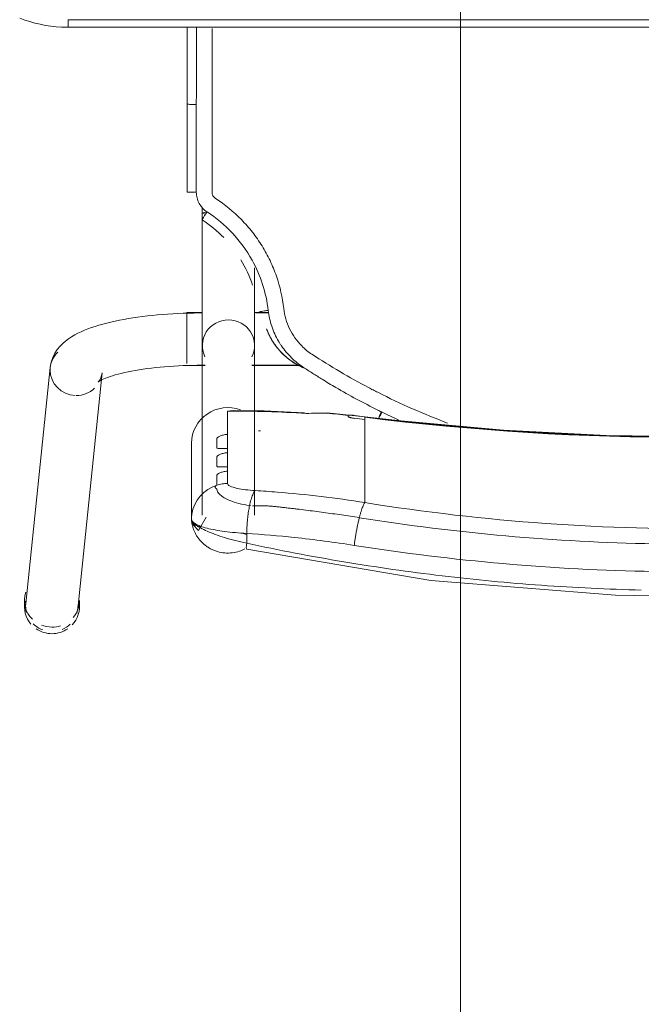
# Model space of a CAD drawing. Header units: metres. Extents: x 1.7 to 42.3, y -72.9 to -47.6.
# Tile 61 of 216: x 5.841 to 6.087, y -62.512 to -62.122. Entities that reach past the tile are written whole.
import ezdxf

# ---------------------------------------------------------------- set-up
doc = ezdxf.new("R2010")
doc.units = ezdxf.units.M
doc.layers.add('G-ANNO-SYMB', color=7, linetype='Continuous', lineweight=9)
doc.layers.add('I-FURN', color=7, linetype='Continuous', lineweight=18)

# ---------------------------------------------------------------- blocks, each defined once
blk = doc.blocks.new('ConjuntoParaAlunoTamanho6 - CJA06_ConjuntoParaAlunoTamanho6-V22-2PAV - FRIGORÍFICA')
at = {"layer": 'I-FURN', "color": 253, "true_color": 0xaaaaaa}
for p, q in [((0.24321, 0.29526), (0.23354, 0.20182)), ((0.24254, 0.29456), (0.24254, 0.29197)), ((0.25413, 0.19969), (0.2638, 0.29312)), ((0.2643, 0.29197), (0.2643, 0.29456)), ((0.17315, 0.25812), (0.17315, 0.19097)), ((0.19385, 0.19097), (0.19385, 0.25812)), ((0.1981, 0.22964), (0.1981, 0.25969)), ((0.17457, 0.25441), (0.17513, 0.25435)), ((0.1959, 0.25221), (0.19685, 0.25395)), ((0.19685, 0.25395), (0.19754, 0.2558)), ((0.12943, 0.2438), (0.12943, 0.25317)), ((0.19471, 0.25062), (0.1959, 0.25221)), ((0.12943, 0.24214), (0.12943, 0.2438)), ((0.12943, 0.24214), (0.12943, 0.23653)), ((0.18386, 0.23904), (0.18386, 0.24073)), ((0.12943, 0.23653), (0.12943, 0.23486)), ((0.12943, 0.23486), (0.12943, 0.22925)), ((0.18386, 0.23176), (0.18386, 0.23345)), ((0.12943, 0.22759), (0.12943, 0.22925)), ((0.12943, 0.22759), (0.12943, 0.22197)), ((0.18386, 0.21701), (0.18386, 0.22617)), ((0.12943, 0.22031), (0.12943, 0.22197)), ((0.12946, 0.21915), (0.14434, 0.21757)), ((0.17944, 0.21689), (0.18173, 0.21678)), ((0.17429, 0.19894), (0.15474, 0.19894)), ((0.2, 0.19894), (0.19271, 0.19894)), ((0.17429, 0.19879), (0.15494, 0.19879)), ((0.19385, 0.19879), (0.19271, 0.19879)), ((0.19385, 0.19845), (0.19385, 0.19879)), ((0.19385, 0.19764), (0.19385, 0.19845)), ((0.2, 0.1938), (0.2, 0.19814)), ((0.19385, 0.1916), (0.19385, 0.19367)), ((0.2, 0.18573), (0.2, 0.19364)), ((0.19385, 0.18582), (0.19385, 0.18688)), ((0.19385, 0.18371), (0.19385, 0.18582)), ((0.2, 0.17794), (0.2, 0.1856)), ((0.19385, 0.17809), (0.19385, 0.18059)), ((0.16757, 0.17809), (0.17268, 0.17809)), ((0.1676, 0.17794), (0.17323, 0.17794)), ((0.19377, 0.17794), (0.2, 0.17794)), ((0.19385, 0.13604), (0.19385, 0.13857)), ((0.19983, 0.13021), (0.19982, 0.0953)), ((0.19982, 0.06497), (0.19982, 0.0953)), ((0.247, 0.06497), (-0.247, 0.06497)), ((0.247, 0.06497), (-0.247, 0.06497)), ((0.247, 0.06497), (0.247, 0.06197))]:
    blk.add_line(p, q, dxfattribs=at)
at = {"layer": 'I-FURN', "color": 253, "true_color": 0xaaaaaa, "flags": 128}
for points in [[(0.17623, 0.27161), (0.10331, 0.28398), (0.03018, 0.28985), (0.0001, 0.2904)], [(0.17627, 0.2654), (0.17627, 0.26637), (0.17627, 0.26734), (0.17627, 0.26831), (0.17627, 0.26928)], [(0.1981, 0.25971), (0.19792, 0.26092), (0.19739, 0.26208), (0.1954, 0.2642), (0.19227, 0.25896)], [(0.19754, 0.2558), (0.19796, 0.25773), (0.19808, 0.25899)], [(0.1981, 0.25899), (0.1981, 0.2522), (0.1981, 0.24468)], [(0.1981, 0.22964), (0.1981, 0.23715), (0.1981, 0.24467), (0.1981, 0.25218), (0.1981, 0.25899)], [(0.19172, 0.24799), (0.19331, 0.2492), (0.19471, 0.25062)], [(0.1881, 0.24628), (0.18997, 0.24701), (0.19172, 0.24799)], [(0.1881, 0.24628), (0.1881, 0.24532), (0.1881, 0.24435), (0.1881, 0.24339), (0.1881, 0.24243)], [(0.18386, 0.24073), (0.18386, 0.24195), (0.18386, 0.24317), (0.18386, 0.24439), (0.18386, 0.24561)], [(0.18386, 0.23345), (0.18386, 0.23485), (0.18386, 0.23624), (0.18386, 0.23764), (0.18386, 0.23904)], [(0.1881, 0.23868), (0.1881, 0.2378), (0.1881, 0.23692), (0.1881, 0.23603), (0.1881, 0.23515)], [(0.18386, 0.22617), (0.18386, 0.22757), (0.18386, 0.22897), (0.18386, 0.23036), (0.18386, 0.23176)], [(0.1881, 0.23141), (0.1881, 0.23052), (0.1881, 0.22964), (0.1881, 0.22876), (0.1881, 0.22787)], [(-0.12926, 0.21915), (-0.08865, 0.22342), (-0.0479, 0.2261), (-0.00707, 0.22717), (0.03376, 0.22666), (0.07455, 0.22454), (0.11521, 0.22083), (0.12946, 0.21915)], [(0.12943, 0.21937), (0.12943, 0.21961), (0.12943, 0.21984), (0.12943, 0.22007), (0.12943, 0.22031)], [(0.1361, 0.21901), (0.1361, 0.21893), (0.1361, 0.21886), (0.1361, 0.21878), (0.1361, 0.2187)], [(0.15351, 0.21761), (0.16928, 0.2169), (0.18131, 0.21677)], [(0.18173, 0.21678), (0.18279, 0.21686), (0.18386, 0.21701)], [(0.23507, 0.20536), (0.23501, 0.20531), (0.23482, 0.20518), (0.23451, 0.20499), (0.23408, 0.20476), (0.23355, 0.20449), (0.23291, 0.2042), (0.23217, 0.20389), (0.23133, 0.20358), (0.23041, 0.20326), (0.22941, 0.20294), (0.22832, 0.20262), (0.22717, 0.2023), (0.22594, 0.20199), (0.22464, 0.20169), (0.22328, 0.2014), (0.22186, 0.20112), (0.22039, 0.20086), (0.21886, 0.2006), (0.21729, 0.20036), (0.21567, 0.20014), (0.214, 0.19993), (0.2123, 0.19973), (0.21057, 0.19956), (0.2088, 0.1994), (0.207, 0.19926), (0.20518, 0.19913), (0.20334, 0.19903), (0.20148, 0.19894), (0.19961, 0.19888), (0.19772, 0.19883), (0.19583, 0.1988), (0.19394, 0.19879), (0.19385, 0.19879)], [(0.23354, 0.20182), (0.23373, 0.20287), (0.23403, 0.20376), (0.23437, 0.20445), (0.23469, 0.20492), (0.23492, 0.20521), (0.23505, 0.20534), (0.23507, 0.20536)], [(0.25413, 0.19969), (0.25375, 0.19762), (0.25311, 0.19572), (0.25226, 0.19403), (0.25129, 0.19256), (0.25023, 0.19128), (0.24913, 0.19017), (0.24799, 0.18919), (0.24683, 0.18832), (0.24563, 0.18753), (0.24441, 0.18681), (0.24316, 0.18615), (0.24188, 0.18553), (0.24055, 0.18496), (0.23919, 0.18441), (0.23778, 0.1839), (0.23633, 0.18341), (0.23483, 0.18295), (0.2333, 0.18251), (0.23171, 0.1821), (0.23008, 0.1817), (0.22841, 0.18133), (0.2267, 0.18098), (0.22495, 0.18064), (0.22315, 0.18033), (0.22132, 0.18004), (0.21946, 0.17976), (0.21756, 0.17951), (0.21562, 0.17928), (0.21366, 0.17906), (0.21168, 0.17887), (0.20967, 0.1787), (0.20763, 0.17855), (0.20558, 0.17842), (0.20352, 0.17831), (0.20144, 0.17823), (0.19935, 0.17816), (0.19725, 0.17811), (0.19515, 0.17809), (0.19385, 0.17809)], [(0.17315, 0.16015), (0.17315, 0.162), (0.17315, 0.16382), (0.17315, 0.1656), (0.17315, 0.16735), (0.17315, 0.16905), (0.17315, 0.17071), (0.17315, 0.17233), (0.17315, 0.1739), (0.17315, 0.17541), (0.17315, 0.17687), (0.17315, 0.17828), (0.17315, 0.17963), (0.17315, 0.18092), (0.17315, 0.18215), (0.17315, 0.18331), (0.17315, 0.18441), (0.17315, 0.18544), (0.17315, 0.1864), (0.17315, 0.18729), (0.17315, 0.1881), (0.17315, 0.18885), (0.17315, 0.18951), (0.17315, 0.19011), (0.17315, 0.19062), (0.17315, 0.19097)], [(0.19385, 0.19097), (0.19385, 0.19051), (0.19385, 0.18998), (0.19385, 0.18937), (0.19385, 0.18869), (0.19385, 0.18793), (0.19385, 0.1871), (0.19385, 0.18619), (0.19385, 0.18522), (0.19385, 0.18417), (0.19385, 0.18306), (0.19385, 0.18188), (0.19385, 0.18064), (0.19385, 0.17934), (0.19385, 0.17798), (0.19385, 0.17656), (0.19385, 0.17508), (0.19385, 0.17355), (0.19385, 0.17198), (0.19385, 0.17035), (0.19385, 0.16868), (0.19385, 0.16696), (0.19385, 0.16521), (0.19385, 0.16342), (0.19385, 0.16159), (0.19385, 0.15974), (0.19385, 0.15785), (0.19385, 0.15594), (0.19385, 0.15401), (0.19385, 0.15206), (0.19385, 0.15009), (0.19385, 0.14811), (0.19385, 0.14612), (0.19385, 0.14413), (0.19385, 0.14213), (0.19385, 0.14013), (0.19385, 0.13857)], [(0.16841, 0.18432), (0.16841, 0.18434), (0.16841, 0.18435), (0.16841, 0.18437), (0.16841, 0.18438)], [(0.19623, 0.13025), (0.19623, 0.12639), (0.19623, 0.12254), (0.19623, 0.11868), (0.19623, 0.11483), (0.19623, 0.11097), (0.19623, 0.10712), (0.19623, 0.10327), (0.19623, 0.09941), (0.19623, 0.09556)], [(0.2662, 0.06136), (0.26421, 0.06209), (0.2622, 0.06274), (0.26015, 0.06331), (0.25809, 0.06379), (0.25601, 0.0642), (0.25391, 0.06451), (0.25181, 0.06475), (0.24969, 0.0649), (0.24757, 0.06496), (0.247, 0.06497)], [(0.247, 0.06197), (0.1235, 0.06197), (0, 0.06197), (-0.1235, 0.06197), (-0.247, 0.06197)], [(-0.247, 0.06197), (-0.1235, 0.06197), (0, 0.06197), (0.1235, 0.06197), (0.247, 0.06197)]]:
    blk.add_lwpolyline(points, dxfattribs=at)
at = {"layer": 'I-FURN', "color": 253, "true_color": 0xaaaaaa}
for centre, major_axis, ratio, start_param, end_param in [((0.25342, 0.29456), (0.01088, 0), 0.965926, 1.570796, 2.182166), ((0.25342, 0.29456), (-0.01088, 0), 0.965926, 4.098128, 4.712389), ((0.25342, 0.29456), (0.01088, 0), 0.965926, 2.404321, 3.312013), ((0.25351, 0.29419), (-0.01029, 0.00107), 0.967158, 5.223081, 5.597593), ((0.25342, 0.29197), (0.01088, 0), 0.965926, 1.581694, 1.883969), ((0.25342, 0.29197), (0.01088, 0), 0.965926, 1.176355, 1.570796), ((0.25351, 0.29419), (-0.01029, 0.00107), 0.967158, 4.026797, 4.46746), ((0.25342, 0.29456), (0.01088, 0), 0.965926, 6.052088, 6.985956), ((0.25342, 0.29197), (0.01088, 0), 0.965926, 2.446266, 3.141593), ((0.25351, 0.29419), (-0.01029, 0.00107), 0.967158, 6.102343, 6.382991), ((0.25342, 0.29197), (0.01088, 0), 0.965926, 5.959867, 7.062609), ((0.25351, 0.29419), (-0.01029, 0.00107), 0.967158, 3.141593, 3.502975), ((0.0001, -0.77117), (1.0209, 0), 0.978148, 1.443771, 1.697822), ((0.0001, -0.77159), (1.0211, 0), 0.978148, 1.443771, 1.697822), ((0.1837, 0.22964), (0.0144, 0), 0.978148, 4.362105, 6.283185), ((0.17947, 0.60128), (0.385, 0), 0.978148, 4.689765, 4.691852), ((0.17947, 0.60356), (0.395, 0), 0.978148, 4.585364, 4.595996), ((0.17947, 0.60221), (0.3948, 0), 0.978148, 4.585364, 4.595936), ((0.17947, 0.60263), (0.395, 0), 0.978148, 4.602237, 4.623287), ((0.14521, 0.22754), (0.00087, 0.00996), 0.018501, 2.93296, 3.325659), ((0.17947, 0.60336), (0.395, 0), 0.978148, 4.644485, 4.723499), ((0.24383, 0.20075), (-0.01029, 0.00107), 0.967158, 4.812195, 5.597593), ((0.24383, 0.20075), (-0.01029, 0.00107), 0.967158, 3.241398, 4.776807), ((0.24383, 0.20075), (-0.01029, 0.00107), 0.967158, 2.456, 3.241398), ((0.1835, 0.19097), (0.01035, 0), 0.978148, 2.686587, 4.712389), ((0.1835, 0.19097), (0.01035, 0), 0.978148, 4.712389, 6.738191), ((0.1835, 0.13857), (0.01035, 0), 0.069756, 5.759587, 6.776353)]:
    blk.add_ellipse(centre, major_axis=major_axis, ratio=ratio, start_param=start_param, end_param=end_param, dxfattribs=at)
for points in [[(0.0595, 0.28591), (0.04633, 0.28685), (0.03313, 0.28747), (0.01992, 0.28779)], [(0.07921, 0.28427), (0.07265, 0.28489), (0.06608, 0.28544), (0.0595, 0.28591)], [(0.09885, 0.28217), (0.09232, 0.28294), (0.08577, 0.28365), (0.07921, 0.28427)], [(0.11839, 0.27961), (0.11189, 0.28054), (0.10538, 0.28139), (0.09885, 0.28217)], [(0.13782, 0.27661), (0.13136, 0.27768), (0.12489, 0.27868), (0.11839, 0.27961)], [(0.15712, 0.27316), (0.15071, 0.27438), (0.14427, 0.27553), (0.13782, 0.27661)], [(0.17627, 0.26928), (0.16991, 0.27065), (0.16353, 0.27194), (0.15712, 0.27316)], [(0.13164, 0.25914), (0.13175, 0.25959), (0.13198, 0.26053), (0.13231, 0.26203), (0.13262, 0.26359), (0.13292, 0.2652), (0.1332, 0.26684), (0.13344, 0.26848), (0.13359, 0.26956), (0.13366, 0.2701)], [(0.17627, 0.26928), (0.17633, 0.26966), (0.17642, 0.27037), (0.17644, 0.2712), (0.17636, 0.27149), (0.1763, 0.27156)], [(0.17513, 0.25435), (0.1752, 0.25471), (0.17534, 0.25544), (0.17553, 0.25659), (0.17571, 0.25778), (0.17586, 0.25902), (0.17599, 0.26028), (0.1761, 0.26156), (0.17618, 0.26285), (0.17624, 0.26413), (0.17626, 0.26498), (0.17627, 0.2654)], [(0.1981, 0.25969), (0.1981, 0.26035), (0.19703, 0.26165), (0.19239, 0.26338), (0.18523, 0.2647), (0.17934, 0.26523), (0.17627, 0.2654)], [(0.17811, 0.26528), (0.17751, 0.26545), (0.1769, 0.26561), (0.17629, 0.26577)], [(0.12943, 0.25317), (0.12952, 0.25327), (0.1297, 0.25353), (0.13, 0.25409), (0.13031, 0.25481), (0.13064, 0.25568), (0.13097, 0.2567), (0.1313, 0.25786), (0.13153, 0.2587), (0.13164, 0.25914)], [(0.17285, 0.2484), (0.17297, 0.2485), (0.1732, 0.24877), (0.17355, 0.24934), (0.17389, 0.25006), (0.17423, 0.25093), (0.17455, 0.25195), (0.17485, 0.25308), (0.17504, 0.25392), (0.17513, 0.25435)], [(0.18386, 0.24561), (0.18422, 0.24561), (0.18494, 0.24565), (0.18601, 0.24578), (0.18707, 0.24599), (0.18776, 0.24617), (0.1881, 0.24628)], [(0.12434, 0.2095), (0.11529, 0.21408), (0.10607, 0.21814), (0.09666, 0.22168)], [(0.11594, 0.2205), (0.11821, 0.21947), (0.12046, 0.21841), (0.1227, 0.21732)], [(0.1227, 0.21732), (0.12291, 0.21776), (0.12336, 0.21866), (0.12377, 0.21945), (0.12395, 0.2198)], [(0.12395, 0.21936), (0.12377, 0.21898), (0.12356, 0.21856), (0.12335, 0.21813)], [(0.1336, 0.21981), (0.13377, 0.21979), (0.1341, 0.21974), (0.13456, 0.21967), (0.13499, 0.21957), (0.13538, 0.21946), (0.13569, 0.21935), (0.13593, 0.21923), (0.13606, 0.21912), (0.1361, 0.21905), (0.1361, 0.21901)], [(0.1361, 0.2187), (0.1361, 0.21868), (0.13609, 0.21865), (0.13607, 0.21862), (0.13605, 0.2186)], [(0.12436, 0.21651), (0.12408, 0.21665), (0.12353, 0.21692), (0.12297, 0.21719), (0.1227, 0.21732)], [(0.12334, 0.21813), (0.12319, 0.21783), (0.12304, 0.21753), (0.12289, 0.21723)], [(0.14098, 0.20758), (0.13826, 0.20916), (0.13276, 0.21224), (0.12717, 0.21512), (0.12436, 0.21651)], [(0.14432, 0.21779), (0.14576, 0.21776), (0.1486, 0.21775), (0.15133, 0.21782), (0.15267, 0.21788)], [(0.15267, 0.21788), (0.1532, 0.21758), (0.15369, 0.21752), (0.15417, 0.21772)], [(0.12798, 0.20762), (0.12738, 0.20794), (0.12617, 0.20857), (0.12495, 0.20919), (0.12434, 0.2095)], [(0.1504, 0.19445), (0.14673, 0.19684), (0.13935, 0.20142), (0.13181, 0.20561), (0.12798, 0.20762)], [(0.14635, 0.20432), (0.14546, 0.20487), (0.14368, 0.20597), (0.14188, 0.20704), (0.14098, 0.20758)], [(0.15378, 0.19963), (0.15256, 0.20043), (0.1501, 0.202), (0.14762, 0.20355), (0.14638, 0.20431)], [(0.15863, 0.1971), (0.15703, 0.19822), (0.15531, 0.19916), (0.1535, 0.1999)], [(0.15374, 0.19972), (0.15472, 0.19931), (0.15575, 0.19881), (0.1568, 0.1982)], [(0.1625, 0.1911), (0.16134, 0.1928), (0.15869, 0.19594), (0.1555, 0.19851), (0.15378, 0.19963)], [(0.15448, 0.19112), (0.15386, 0.19174), (0.15256, 0.19292), (0.15114, 0.19396), (0.1504, 0.19445)], [(0.16156, 0.17636), (0.16124, 0.17915), (0.15968, 0.18454), (0.15645, 0.18912), (0.15448, 0.19112)], [(0.16371, 0.18924), (0.16352, 0.18955), (0.16313, 0.19018), (0.16271, 0.1908), (0.1625, 0.1911)], [(0.16774, 0.17706), (0.1675, 0.1792), (0.16656, 0.18343), (0.16479, 0.18738), (0.16371, 0.18924)], [(0.16501, 0.19076), (0.16537, 0.19026), (0.16604, 0.18925), (0.16695, 0.18767), (0.16775, 0.18603), (0.1682, 0.1849), (0.16841, 0.18432)], [(0.17146, 0.1778), (0.17147, 0.17776), (0.17128, 0.17766), (0.17046, 0.17746), (0.16921, 0.17725), (0.16823, 0.17712), (0.16774, 0.17706)], [(0.1786, 0.15703), (0.17667, 0.16018), (0.1751, 0.16355), (0.1739, 0.16704)], [(0.19391, 0.14119), (0.19084, 0.14321), (0.18795, 0.1456), (0.18537, 0.14827)], [(0.19199, 0.13805), (0.19225, 0.13846), (0.19278, 0.13928), (0.19344, 0.14033), (0.19385, 0.14103), (0.19393, 0.14119), (0.19391, 0.14119)], [(0.19623, 0.13025), (0.19622, 0.13104), (0.19604, 0.13255), (0.19519, 0.13473), (0.19383, 0.13663), (0.19265, 0.13762), (0.19199, 0.13805)], [(0.19, 0.13025), (0.19, 0.1305), (0.18994, 0.13099), (0.18966, 0.1317), (0.18922, 0.13231), (0.18884, 0.13263), (0.18863, 0.13277)], [(0.19, 0.09555), (0.19, 0.09868), (0.19, 0.10482), (0.19, 0.11314), (0.19, 0.12173), (0.19, 0.1274), (0.19, 0.13025)], [(0.19982, 0.1302), (0.19984, 0.13021), (0.19969, 0.13022), (0.19891, 0.13024), (0.1977, 0.13025), (0.19672, 0.13025), (0.19623, 0.13025)], [(0.19982, 0.1302), (0.19982, 0.12729), (0.19982, 0.12438), (0.19982, 0.12147)], [(0.19982, 0.09529), (0.19982, 0.1011), (0.19982, 0.11273), (0.19982, 0.12438), (0.19982, 0.1302)], [(0.19982, 0.11273), (0.19982, 0.10691), (0.19982, 0.1011), (0.19982, 0.09528)], [(0.19623, 0.09556), (0.19662, 0.09556), (0.19701, 0.09556), (0.19738, 0.09555)], [(0.19738, 0.09555), (0.19775, 0.09554), (0.1981, 0.09553), (0.19841, 0.09551)], [(0.19982, 0.0953), (0.19982, 0.0953), (0.19982, 0.09529), (0.19982, 0.09529)], [(0.19982, 0.06497), (0.19982, 0.07507), (0.19982, 0.08518), (0.19982, 0.09529)], [(0.19982, 0.07534), (0.19982, 0.07188), (0.19982, 0.06842), (0.19982, 0.06497)]]:
    blk.add_open_spline(points, degree=3, dxfattribs=at)
for points, knots in [([(-0.13346, 0.2701), (-0.0847, 0.2778), (0.00519, 0.28415), (0.09466, 0.27626), (0.13366, 0.2701)], [-1, -1, -1, -1, -0.444444, 0, 0, 0, 0]), ([(0.17699, 0.27153), (0.17765, 0.27187), (0.17927, 0.27255), (0.18196, 0.27315), (0.18496, 0.2732), (0.18741, 0.27274), (0.18905, 0.27216), (0.18996, 0.27176), (0.19062, 0.27143), (0.19127, 0.27106), (0.19212, 0.27051), (0.19313, 0.26973), (0.19423, 0.2687), (0.19516, 0.26763), (0.19594, 0.26656), (0.1966, 0.26547), (0.19712, 0.26439), (0.19752, 0.26334), (0.1978, 0.26234), (0.19804, 0.26108), (0.1981, 0.26023), (0.1981, 0.25971)], [0.3275759, 0.3275759, 0.3275759, 0.3275759, 0.375, 0.4375, 0.5, 0.5625, 0.59375, 0.609375, 0.625, 0.640625, 0.65625, 0.6875, 0.71875, 0.75, 0.78125, 0.8125, 0.84375, 0.875, 0.90625, 0.9375, 1, 1, 1, 1]), ([(-0.13144, 0.25914), (-0.08343, 0.26683), (0.00512, 0.27318), (0.09323, 0.26529), (0.13164, 0.25914)], [-1, -1, -1, -1, -0.444444, 0, 0, 0, 0]), ([(0.13366, 0.2701), (0.14155, 0.26885), (0.15578, 0.26699), (0.16997, 0.2658), (0.17627, 0.2654)], [-1, -1, -1, -1, -0.444444, 0, 0, 0, 0]), ([(0.17627, 0.26928), (0.1778, 0.26895), (0.18084, 0.26823), (0.1851, 0.26704), (0.18885, 0.26578), (0.19302, 0.26411), (0.19708, 0.26187), (0.1981, 0.26034), (0.1981, 0.25971)], [0, 0, 0, 0, 0.125, 0.25, 0.375, 0.5, 0.75, 1, 1, 1, 1]), ([(0.12943, 0.25317), (0.08224, 0.26075), (-0.00484, 0.26702), (-0.09148, 0.25924), (-0.12923, 0.25317)], [-1, -1, -1, -1, -0.444444, 0, 0, 0, 0]), ([(0.19589, 0.26257), (0.19565, 0.26263), (0.19517, 0.26271), (0.1947, 0.26267), (0.19448, 0.26263)], [0.3140409, 0.3140409, 0.3140409, 0.3140409, 0.375, 0.4333514, 0.4333514, 0.4333514, 0.4333514]), ([(0.1981, 0.25971), (0.1981, 0.26024), (0.19787, 0.26101), (0.19723, 0.26183), (0.19682, 0.26214), (0.1966, 0.26226)], [0, 0, 0, 0, 0.125, 0.1875, 0.25, 0.25, 0.25, 0.25]), ([(0.13164, 0.25914), (0.13399, 0.25877), (0.13871, 0.25805), (0.14577, 0.25706), (0.15166, 0.25629), (0.15577, 0.2558), (0.15812, 0.25552), (0.15988, 0.25532), (0.16163, 0.25511), (0.16339, 0.25489), (0.16514, 0.25469), (0.16691, 0.25455), (0.16868, 0.25447), (0.17104, 0.2544), (0.17282, 0.25442), (0.17401, 0.25447)], [0, 0, 0, 0, 0.166667, 0.333333, 0.5, 0.583333, 0.625, 0.666667, 0.708333, 0.75, 0.791667, 0.833333, 0.875, 0.916667, 1, 1, 1, 1]), ([(0.17513, 0.25435), (0.17661, 0.25414), (0.17948, 0.25358), (0.18284, 0.25246), (0.1849, 0.25145), (0.18608, 0.25069), (0.18754, 0.24953), (0.18812, 0.24854), (0.1881, 0.24778)], [0, 0, 0, 0, 0.2, 0.4, 0.55, 0.625, 0.7, 1, 1, 1, 1]), ([(0.12943, 0.25317), (0.13522, 0.25225), (0.14681, 0.25064), (0.16129, 0.24919), (0.16997, 0.24858), (0.17285, 0.2484)], [0, 0, 0, 0, 0.4, 0.8, 1, 1, 1, 1]), ([(0.17285, 0.2484), (0.17555, 0.24823), (0.17966, 0.24775), (0.18317, 0.24668), (0.18386, 0.24597), (0.18386, 0.24561)], [0, 0, 0, 0, 0.444444, 0.722222, 1, 1, 1, 1]), ([(0.1881, 0.24778), (0.18821, 0.24772), (0.18836, 0.24763), (0.18849, 0.24751), (0.18856, 0.24744), (0.1886, 0.24738), (0.18864, 0.24733), (0.1887, 0.24726), (0.18876, 0.24718), (0.1888, 0.24708), (0.18879, 0.247), (0.18877, 0.24693), (0.18873, 0.24686), (0.18866, 0.24676), (0.1885, 0.24657), (0.18828, 0.2464), (0.1881, 0.24628)], [0, 0, 0, 0, 0.166667, 0.25, 0.291667, 0.333333, 0.375, 0.416667, 0.5, 0.583333, 0.625, 0.666667, 0.708333, 0.75, 0.833333, 1, 1, 1, 1]), ([(0.1881, 0.24243), (0.1881, 0.24236), (0.18804, 0.24222), (0.18782, 0.24198), (0.18743, 0.2417), (0.18691, 0.24142), (0.18629, 0.24117), (0.18532, 0.24088), (0.18448, 0.24075), (0.18386, 0.24073)], [0, 0, 0, 0, 0.125, 0.25, 0.375, 0.5, 0.625, 0.75, 1, 1, 1, 1]), ([(0.18386, 0.23904), (0.18448, 0.23902), (0.18532, 0.23903), (0.18629, 0.23904), (0.18691, 0.23904), (0.18743, 0.23902), (0.18782, 0.23896), (0.18804, 0.23885), (0.1881, 0.23875), (0.1881, 0.23868)], [0, 0, 0, 0, 0.25, 0.375, 0.5, 0.625, 0.75, 0.875, 1, 1, 1, 1]), ([(0.1881, 0.23515), (0.1881, 0.23508), (0.18804, 0.23494), (0.18782, 0.2347), (0.18743, 0.23442), (0.18691, 0.23414), (0.18629, 0.23389), (0.18532, 0.2336), (0.18448, 0.23348), (0.18386, 0.23345)], [0, 0, 0, 0, 0.125, 0.25, 0.375, 0.5, 0.625, 0.75, 1, 1, 1, 1]), ([(0.18386, 0.23176), (0.18448, 0.23175), (0.18532, 0.23175), (0.18629, 0.23176), (0.18691, 0.23176), (0.18743, 0.23174), (0.18782, 0.23168), (0.18804, 0.23158), (0.1881, 0.23147), (0.1881, 0.23141)], [0, 0, 0, 0, 0.25, 0.375, 0.5, 0.625, 0.75, 0.875, 1, 1, 1, 1]), ([(0.1881, 0.22787), (0.1881, 0.22781), (0.18804, 0.22767), (0.18782, 0.22742), (0.18743, 0.22714), (0.18691, 0.22687), (0.18629, 0.22661), (0.18532, 0.22633), (0.18448, 0.2262), (0.18386, 0.22617)], [0, 0, 0, 0, 0.125, 0.25, 0.375, 0.5, 0.625, 0.75, 1, 1, 1, 1]), ([(0.13605, 0.2186), (0.13602, 0.21857), (0.13593, 0.21853), (0.13575, 0.2185), (0.13549, 0.21849), (0.13508, 0.2185), (0.13445, 0.21856), (0.1339, 0.21862), (0.1336, 0.21866)], [0, 0, 0, 0, 0.125, 0.25, 0.375, 0.5, 0.75, 1, 1, 1, 1]), ([(0.15683, 0.19818), (0.15764, 0.19771), (0.15919, 0.19669), (0.16207, 0.19434), (0.16393, 0.19226), (0.16501, 0.19076)], [0, 0, 0, 0, 0.25, 0.5, 1, 1, 1, 1]), ([(0.16841, 0.18438), (0.16796, 0.18563), (0.16686, 0.18807), (0.16383, 0.19273), (0.16081, 0.19558), (0.15863, 0.1971)], [0, 0, 0, 0, 0.25, 0.5, 1, 1, 1, 1]), ([(0.18863, 0.13277), (0.18486, 0.13521), (0.17974, 0.13937), (0.17389, 0.14605), (0.17007, 0.15149), (0.1669, 0.15732), (0.16353, 0.16552), (0.16208, 0.17192), (0.16156, 0.17636)], [0, 0, 0, 0, 0.25, 0.375, 0.5, 0.625, 0.75, 1, 1, 1, 1]), ([(0.16774, 0.17706), (0.16854, 0.1701), (0.17345, 0.15474), (0.18461, 0.14281), (0.19199, 0.13805)], [0, 0, 0, 0, 0.444444, 1, 1, 1, 1]), ([(0.19, 0.06548), (0.19, 0.06617), (0.19, 0.06811), (0.19, 0.07088), (0.19, 0.07365), (0.19, 0.07618), (0.19, 0.07838), (0.19, 0.0801), (0.19, 0.08153), (0.19, 0.08284), (0.19, 0.08398), (0.19, 0.08486), (0.19, 0.08558), (0.19, 0.08626), (0.19, 0.0868), (0.19, 0.08716), (0.19, 0.08749), (0.19, 0.08795), (0.19, 0.08848), (0.19, 0.089), (0.19, 0.08963), (0.19, 0.09074), (0.19, 0.09261), (0.19, 0.0945), (0.19, 0.09555)], [0.4659091, 0.4659091, 0.4659091, 0.4659091, 0.4772727, 0.5, 0.5227273, 0.5454545, 0.5681818, 0.5909091, 0.6136364, 0.6363636, 0.6590909, 0.6818182, 0.7045455, 0.7272727, 0.75, 0.7727273, 0.7954545, 0.8181818, 0.8409091, 0.8636364, 0.8863636, 0.9090909, 0.9545455, 1, 1, 1, 1]), ([(0.19618, 0.06498), (0.19616, 0.06721), (0.1961, 0.07741), (0.19616, 0.08755), (0.19623, 0.09556)], [0.8400419, 0.8400419, 0.8400419, 0.8400419, 0.875, 1, 1, 1, 1]), ([(0.19841, 0.09551), (0.19872, 0.09549), (0.19926, 0.09545), (0.19973, 0.09538), (0.19982, 0.09532), (0.19982, 0.0953)], [0.4, 0.4, 0.4, 0.4, 0.6, 0.8, 0.9699288, 0.9699288, 0.9699288, 0.9699288])]:
    blk.add_open_spline(points, degree=3, knots=knots, dxfattribs=at)
blk = doc.blocks.new('4 GRE - ESCOLA DE CINEMA E AUDIOVISUAL CINE REX R07_rvt-1-2PAV - FRIGORÍFICA')
at = {"layer": 'I-FURN', "color": 253, "lineweight": 18, "true_color": 0xaaaaaa, "rotation": 180}
blk.add_blockref('ConjuntoParaAlunoTamanho6 - CJA06_ConjuntoParaAlunoTamanho6-V22-2PAV - FRIGORÍFICA', (6.10728, -62.06045), dxfattribs=at)

msp = doc.modelspace()

# ---------------------------------------------------------------- linework, layer by layer
at = {"layer": 'G-ANNO-SYMB'}
msp.add_line((6.01577, -50.45607), (6.01577, -72.71601), dxfattribs=at)

# ---------------------------------------------------------------- block references
at = {"lineweight": 5}
msp.add_blockref('4 GRE - ESCOLA DE CINEMA E AUDIOVISUAL CINE REX R07_rvt-1-2PAV - FRIGORÍFICA', (0, 0), dxfattribs=at)

doc.saveas('drawing.dxf')
